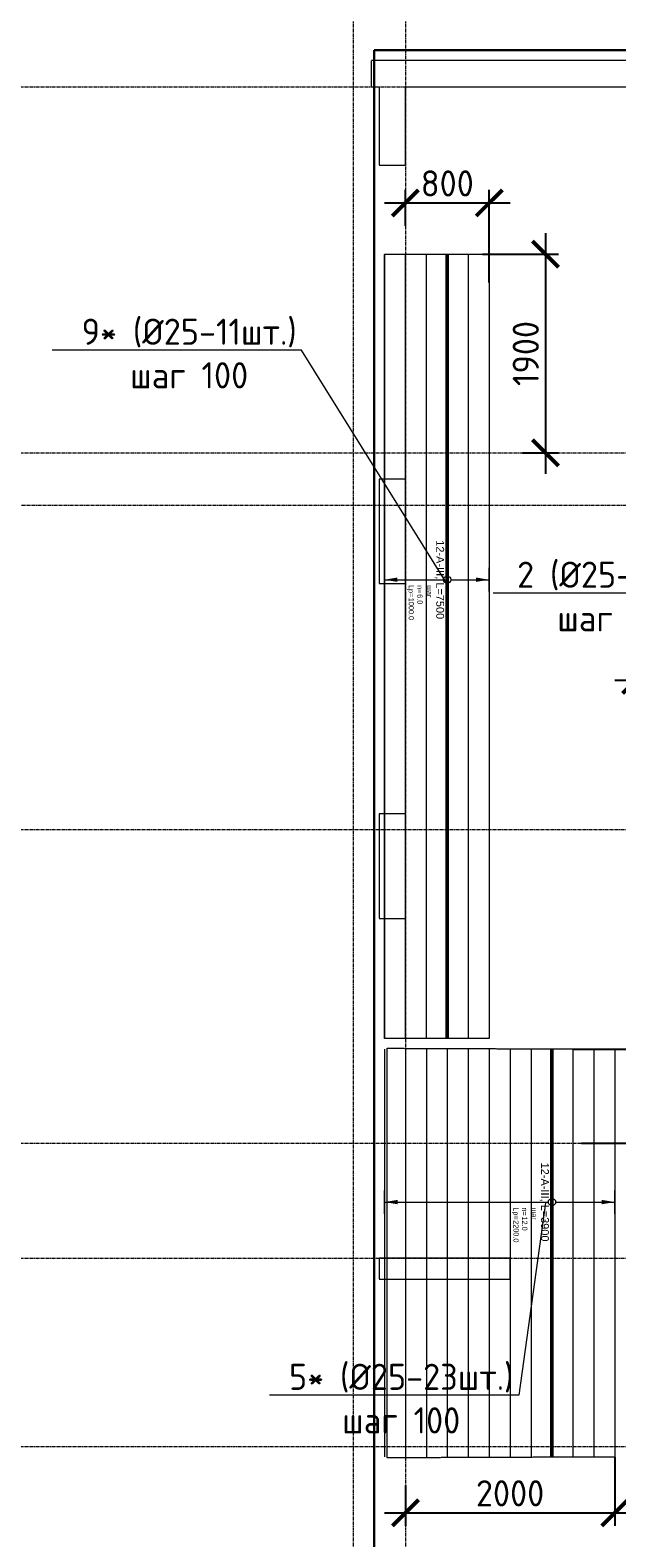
# Model space of a CAD drawing. Header units: millimetres. Extents: x -56135 to 1694203, y -446411 to -23139.
# Tile 123 of 256: x 668678 to 674284, y -120172 to -105758. Entities that reach past the tile are written whole.
import ezdxf
from ezdxf import colors
from ezdxf.entities.mleader import LeaderData, LeaderLine
from ezdxf.enums import TextEntityAlignment as Align
from ezdxf.math import Vec2, Vec3

# ---------------------------------------------------------------- set-up
doc = ezdxf.new("R2010")
doc.units = ezdxf.units.MM
doc.set_wipeout_variables(frame=1)
for name, pattern in [('01 Штриховая _4 мм_', [6, 3.5, -2.5]), ('______5', [1100, 800, -100, 100, -100]), ('GOST2.303 4', [7, 5, -2, 0]), ('осевая', [50.8, 31.75, -6.35, 6.35, -6.35])]:
    doc.linetypes.add(name, pattern=pattern)
for name, color, linetype, lineweight in [('0 Фундамент', 5, 'Continuous', 30), ('АрмСтер', 2, 'Continuous', 50), ('контур распр. стерхней', 2, 'GOST2.303 4', 20), ('Оси', 40, '______5', 18), ('подоснова', 151, 'Continuous', 5), ('РАЗМЕРЫ', 1, 'Continuous', 9), ('СТЕНЫ', 3, 'Continuous', 30)]:
    doc.layers.add(name, color=color, linetype=linetype, lineweight=lineweight)
doc.layers.add('АрмСтер_атрибуты', color=2, linetype='Continuous', lineweight=0, plot=False)
doc.layers.add('АрмСтер_невид', color=8, linetype='Continuous', lineweight=0, plot=False)
doc.styles.add('GOST-2.304_Type-B', font='GOST_Common.ttf')
doc.styles.get("Standard").update_dxf_attribs({"font": 'arial.ttf'})
doc.styles.add('Аннотативный', font='arial.ttf')
doc.dimstyles.new('СПДС', dxfattribs={"dimscale": 100, "dimtxt": 2.5, "dimasz": 2.5, "dimexe": 1.25, "dimexo": 0, "dimtad": 1, "dimdec": 0, "dimtxsty": 'GOST-2.304_Type-B', "dimblk": 'ARCHTICK', "dimcen": 2.5, "dimdle": 2, "dimadec": 0, "dimazin": 2, "dimtfac": 0.75, "dimtdec": 0, "dimtmove": 1, "dimatfit": 3, "dimfxl": 1, "dimtolj": 1, "dimarcsym": 1})

# ---------------------------------------------------------------- blocks, each defined once
blk = doc.blocks.new('оси 2.2-2.3')
at = {"layer": 'Оси', "color": 16, "linetype": 'осевая', "lineweight": 0, "transparency": 33554687}
for p, q in [((473954.9, -105027.5), (473954.9, -134138.1)), ((474454.9, -105027.5), (474454.9, -134138.1)), ((468076.3, -106495.4), (524372.9, -106495.4)), ((468076.3, -109995.4), (524372.9, -109995.4)), ((468653.8, -110495.4), (523696.4, -110495.4)), ((468076.3, -113595.4), (524372.9, -113595.4)), ((468076.3, -116595.4), (524372.9, -116595.4)), ((468076.3, -117695.4), (524372.9, -117695.4)), ((468076.3, -119495.4), (524372.9, -119495.4))]:
    blk.add_line(p, q, dxfattribs=at)
blk = doc.blocks.new('_None')
blk = doc.blocks.new('_ArchTick')
at = {"color": 0, "linetype": 'ByBlock', "const_width": 0.15}
blk.add_lwpolyline([(-0.5, -0.5), (0.5, 0.5)], dxfattribs=at)
blk = doc.blocks.new('*D1231')
at = {"layer": 'DEFPOINTS', "color": 0, "transparency": 16777216}
for p in [(676364, -111973), (674464, -112643), (676364, -112787)]:
    blk.add_point(p, dxfattribs=at)
at = {"layer": 'РАЗМЕРЫ', "color": 0, "lineweight": -2, "transparency": 16777216}
for p, q in [((674464, -112643), (674464, -111848)), ((676364, -112787), (676364, -111848)), ((674264, -111973), (676564, -111973))]:
    blk.add_line(p, q, dxfattribs=at)
at = {"layer": 'РАЗМЕРЫ', "color": 0, "lineweight": -2, "transparency": 16777216, "xscale": 250, "yscale": 250, "zscale": 250, "rotation": 180}
blk.add_blockref('_ArchTick', (674464, -111973), dxfattribs=at)
at = {"layer": 'РАЗМЕРЫ', "color": 0, "lineweight": -2, "transparency": 16777216, "xscale": 250, "yscale": 250, "zscale": 250}
blk.add_blockref('_ArchTick', (676364, -111973), dxfattribs=at)
at = {"layer": 'РАЗМЕРЫ', "color": 0, "transparency": 16777216, "insert": (675414, -111786), "char_height": 250, "attachment_point": 5, "style": 'GOST-2.304_Type-B'}
blk.add_mtext('\\A1;1900', dxfattribs=at)
blk = doc.blocks.new('*U1142')
at = {"layer": 'АрмСтер_невид', "ltscale": 100}
for p, q in [((-1463, 600), (2437, 600)), ((-1463, 400), (2437, 400)), ((-1463, 200), (2437, 200)), ((-1463, -200), (2437, -200)), ((-1463, -400), (2437, -400)), ((-1463, -600), (2437, -600)), ((-1463, -800), (2437, -800)), ((-1463, -1000), (2437, -1000)), ((-1463, -1200), (2437, -1200)), ((-1463, -1400), (2437, -1400)), ((-1463, -1600), (2437, -1600))]:
    blk.add_line(p, q, dxfattribs=at)
at = {"layer": 'РАЗМЕРЫ'}
for p, q in [((112, 600), (-112, 600)), ((112, -1600), (-112, -1600))]:
    blk.add_line(p, q, dxfattribs=at)
at = {"layer": 'РАЗМЕРЫ', "ltscale": 15}
blk.add_line((0, -1600), (0, 600), dxfattribs=at)
at = {"layer": 'РАЗМЕРЫ'}
for points in [[(0, 600), (21, 475), (-21, 475)], [(0, -1600), (21, -1475), (-21, -1475)]]:
    blk.add_solid(points, dxfattribs=at)
at = {"layer": 'АрмСтер_атрибуты', "color": 215, "ltscale": 15, "style": 'Аннотативный'}
for s, p in [('шаг', (51, -194)), ('n=', (51, -285)), ('Lр=', (50, -368))]:
    blk.add_text(s, height=50, dxfattribs=at).set_placement(p)
at = {"layer": 'АрмСтер_атрибуты', "style": 'Аннотативный', "flags": 8}
blk.add_attdef('ПОЗ', (110, 30), '', height=75, dxfattribs=at)
at = {"layer": 'АрмСтер_атрибуты', "color": 215, "style": 'Аннотативный'}
for tag, p, flags in [('КОЛ', (138, -285), 8), ('ШАГ', (191, -194), 10), ('ШИРИНА', (173, -368), 8)]:
    blk.add_attdef(tag, p, '', height=50, dxfattribs=dict(at, flags=flags))
at = {"layer": 'АрмСтер_атрибуты', "flags": 9}
for tag, p in [('МАССА', (-1034, -410)), ('ОБОЗНАЧЕНИЕ', (-1034, -524))]:
    blk.add_attdef(tag, p, '', height=75, dxfattribs=at)
at = {"linetype": 'Continuous', "lineweight": 0}
blk.add_wipeout([(35, 0), (28, 21), (11, 33), (-11, 33), (-28, 21), (-35, 0), (-28, -21), (-11, -33), (11, -33), (28, -21)], dxfattribs=at)
at = {"color": 0, "linetype": 'ByBlock', "lineweight": -2, "ltscale": 100}
blk.add_line((-1463, 0), (2437, 0), dxfattribs=at)
at = {"layer": 'АрмСтер_невид', "ltscale": 100}
blk.add_line((-1463, 0), (2437, 0), dxfattribs=at)
at = {"layer": 'РАЗМЕРЫ'}
blk.add_circle((0, 0), 35, dxfattribs=at)
at = {"layer": 'АрмСтер_атрибуты', "style": 'Аннотативный', "flags": 8}
blk.add_attdef('НАИМЕНОВАНИЕ', text='', height=75, dxfattribs=at).set_placement((0, -29), align=Align.TOP_CENTER)
blk = doc.blocks.new('*U1129')
at = {"layer": 'АрмСтер_невид', "ltscale": 100}
for p, q in [((-3113, 400), (4387, 400)), ((-3113, 200), (4387, 200)), ((-3113, -200), (4387, -200)), ((-3113, -400), (4387, -400)), ((-3113, -600), (4387, -600))]:
    blk.add_line(p, q, dxfattribs=at)
at = {"layer": 'РАЗМЕРЫ'}
for p, q in [((112, 400), (-112, 400)), ((112, -600), (-112, -600))]:
    blk.add_line(p, q, dxfattribs=at)
at = {"layer": 'РАЗМЕРЫ', "ltscale": 15}
blk.add_line((0, -600), (0, 400), dxfattribs=at)
at = {"layer": 'РАЗМЕРЫ'}
for points in [[(0, 400), (21, 275), (-21, 275)], [(0, -600), (21, -475), (-21, -475)]]:
    blk.add_solid(points, dxfattribs=at)
at = {"layer": 'АрмСтер_атрибуты', "color": 215, "ltscale": 15, "style": 'Аннотативный'}
for s, p in [('шаг', (51, -194)), ('n=', (51, -285)), ('Lр=', (50, -368))]:
    blk.add_text(s, height=50, dxfattribs=at).set_placement(p)
at = {"layer": 'АрмСтер_атрибуты', "style": 'Аннотативный', "flags": 8}
blk.add_attdef('ПОЗ', (110, 30), '', height=75, dxfattribs=at)
at = {"layer": 'АрмСтер_атрибуты', "color": 215, "style": 'Аннотативный'}
for tag, p, flags in [('КОЛ', (138, -285), 8), ('ШАГ', (191, -194), 10), ('ШИРИНА', (173, -368), 8)]:
    blk.add_attdef(tag, p, '', height=50, dxfattribs=dict(at, flags=flags))
at = {"layer": 'АрмСтер_атрибуты', "flags": 9}
for tag, p in [('МАССА', (-1034, -1010)), ('ОБОЗНАЧЕНИЕ', (-1034, -1124))]:
    blk.add_attdef(tag, p, '', height=75, dxfattribs=at)
at = {"linetype": 'Continuous', "lineweight": 0}
blk.add_wipeout([(35, 0), (28, 21), (11, 33), (-11, 33), (-28, 21), (-35, 0), (-28, -21), (-11, -33), (11, -33), (28, -21)], dxfattribs=at)
at = {"color": 0, "linetype": 'ByBlock', "lineweight": -2, "ltscale": 100}
blk.add_line((-3113, 0), (4387, 0), dxfattribs=at)
at = {"layer": 'АрмСтер_невид', "ltscale": 100}
blk.add_line((-3113, 0), (4387, 0), dxfattribs=at)
at = {"layer": 'РАЗМЕРЫ'}
blk.add_circle((0, 0), 35, dxfattribs=at)
at = {"layer": 'АрмСтер_атрибуты', "style": 'Аннотативный', "flags": 8}
blk.add_attdef('НАИМЕНОВАНИЕ', text='', height=75, dxfattribs=at).set_placement((0, -29), align=Align.TOP_CENTER)
blk = doc.blocks.new('*D1203')
at = {"layer": 'DEFPOINTS', "color": 0, "transparency": 16777216}
for p in [(673065, -107410), (672264, -107627), (673065, -108169)]:
    blk.add_point(p, dxfattribs=at)
at = {"layer": 'РАЗМЕРЫ', "color": 0, "lineweight": -2, "transparency": 16777216}
for p, q in [((672264, -107627), (672264, -107285)), ((673065, -108169), (673065, -107285)), ((672064, -107410), (673265, -107410))]:
    blk.add_line(p, q, dxfattribs=at)
at = {"layer": 'РАЗМЕРЫ', "color": 0, "lineweight": -2, "transparency": 16777216, "xscale": 250, "yscale": 250, "zscale": 250, "rotation": 180}
blk.add_blockref('_ArchTick', (672264, -107410), dxfattribs=at)
at = {"layer": 'РАЗМЕРЫ', "color": 0, "lineweight": -2, "transparency": 16777216, "xscale": 250, "yscale": 250, "zscale": 250}
blk.add_blockref('_ArchTick', (673065, -107410), dxfattribs=at)
at = {"layer": 'РАЗМЕРЫ', "color": 0, "transparency": 16777216, "insert": (672664, -107223), "char_height": 250, "attachment_point": 5, "style": 'GOST-2.304_Type-B'}
blk.add_mtext('\\A1;800', dxfattribs=at)
blk = doc.blocks.new('*D1325')
at = {"layer": 'DEFPOINTS', "color": 0, "transparency": 16777216}
for p in [(673002, -107899), (673384, -109799), (673602, -109799)]:
    blk.add_point(p, dxfattribs=at)
at = {"layer": 'РАЗМЕРЫ', "color": 0, "lineweight": -2, "transparency": 16777216}
for p, q in [((673602, -107699), (673602, -109999)), ((673002, -107899), (673727, -107899)), ((673384, -109799), (673727, -109799))]:
    blk.add_line(p, q, dxfattribs=at)
at = {"layer": 'РАЗМЕРЫ', "color": 0, "lineweight": -2, "transparency": 16777216, "xscale": 250, "yscale": 250, "zscale": 250}
for p, rotation in [((673602, -107899), 90), ((673602, -109799), 270)]:
    blk.add_blockref('_ArchTick', p, dxfattribs=dict(at, rotation=rotation))
at = {"layer": 'РАЗМЕРЫ', "color": 0, "transparency": 16777216, "insert": (673414, -108849), "char_height": 250, "attachment_point": 5, "rotation": 90, "style": 'GOST-2.304_Type-B'}
blk.add_mtext('\\A1;1900', dxfattribs=at)
blk = doc.blocks.new('*D1328')
at = {"layer": 'DEFPOINTS', "color": 0, "transparency": 16777216}
for p in [(674264, -119399), (672264, -119672), (674264, -119933)]:
    blk.add_point(p, dxfattribs=at)
at = {"layer": 'РАЗМЕРЫ', "color": 0, "lineweight": -2, "transparency": 16777216}
for p, q in [((674264, -119399), (674264, -120058)), ((672264, -119672), (672264, -120058)), ((672064, -119933), (674464, -119933))]:
    blk.add_line(p, q, dxfattribs=at)
at = {"layer": 'РАЗМЕРЫ', "color": 0, "lineweight": -2, "transparency": 16777216, "xscale": 250, "yscale": 250, "zscale": 250, "rotation": 180}
blk.add_blockref('_ArchTick', (672264, -119933), dxfattribs=at)
at = {"layer": 'РАЗМЕРЫ', "color": 0, "lineweight": -2, "transparency": 16777216, "xscale": 250, "yscale": 250, "zscale": 250}
blk.add_blockref('_ArchTick', (674264, -119933), dxfattribs=at)
at = {"layer": 'РАЗМЕРЫ', "color": 0, "transparency": 16777216, "insert": (673264, -119746), "char_height": 250, "attachment_point": 5, "style": 'GOST-2.304_Type-B'}
blk.add_mtext('\\A1;2000', dxfattribs=at)
blk = doc.blocks.new('*D1329')
at = {"layer": 'DEFPOINTS', "color": 0, "transparency": 16777216}
for p in [(673864, -115499), (674777, -115499), (673948, -116399)]:
    blk.add_point(p, dxfattribs=at)
at = {"layer": 'РАЗМЕРЫ', "color": 0, "lineweight": -2, "transparency": 16777216}
for p, q in [((674777, -116599), (674777, -115299)), ((673864, -115499), (674902, -115499)), ((673948, -116399), (674902, -116399))]:
    blk.add_line(p, q, dxfattribs=at)
at = {"layer": 'РАЗМЕРЫ', "color": 0, "lineweight": -2, "transparency": 16777216, "xscale": 250, "yscale": 250, "zscale": 250}
for p, rotation in [((674777, -115499), 90), ((674777, -116399), 270)]:
    blk.add_blockref('_ArchTick', p, dxfattribs=dict(at, rotation=rotation))
at = {"layer": 'РАЗМЕРЫ', "color": 0, "transparency": 16777216, "insert": (674590, -115949), "char_height": 250, "attachment_point": 5, "rotation": 90, "style": 'GOST-2.304_Type-B'}
blk.add_mtext('\\A1;900', dxfattribs=at)
blk = doc.blocks.new('стены  тп')
at = {"layer": 'СТЕНЫ', "color": 251, "linetype": '01 Штриховая _4 мм_', "lineweight": 0, "true_color": 0x636466}
for p, q in [((589762, -316376, 3100), (542387, -316376, 3100)), ((542387, -316626, 3100), (542387, -316376, 3100)), ((542387, -316626, 3100), (542462, -316626, 3100)), ((542462, -316626, 3100), (542462, -317376, 3100)), ((542712, -317376, 3100), (542712, -316626, 3100)), ((542712, -316626, 3100), (569512, -316626, 3100)), ((542462, -317376, 3100), (542712, -317376, 3100)), ((542712, -320376, 3100), (542462, -320376, 3100)), ((542462, -320376, 3100), (542462, -321376, 3100)), ((542712, -321376, 3100), (542712, -320376, 3100)), ((542462, -321376, 3100), (542712, -321376, 3100)), ((542712, -323576, 3100), (542462, -323576, 3100)), ((542462, -323576, 3100), (542462, -324576, 3100)), ((542712, -324576, 3100), (542712, -323576, 3100)), ((542462, -324576, 3100), (542712, -324576, 3100)), ((543712, -327826, 3100), (542462, -327826, 3100)), ((542462, -327826, 3100), (542462, -328026, 3100)), ((543712, -328026, 3100), (543712, -327826, 3100)), ((542462, -328026, 3100), (543712, -328026, 3100))]:
    blk.add_line(p, q, dxfattribs=at)

msp = doc.modelspace()

# ---------------------------------------------------------------- linework, layer by layer
at = {"layer": '0 Фундамент'}
msp.add_lwpolyline([(671964.1, -105949.2), (671964.1, -130129.2), (719614.1, -130129.2), (719614.1, -126049.2), (721094.1, -126049.2), (721094.1, -117449.2), (719614.1, -117449.2), (719614.1, -105949.2), (671964.1, -105949.2)], dxfattribs=at)
at = {"layer": 'контур распр. стерхней', "linetype": '01 Штриховая _4 мм_'}
for points in [[(672064.3, -115399.2), (672064.3, -107899.2), (673062.9, -107899.2), (673062.9, -115399.2)], [(672090.1, -119407.1), (672090.1, -115491.3), (674264.3, -115499.2), (674264.3, -119399.2)]]:
    msp.add_lwpolyline(points, close=True, dxfattribs=at)

# ---------------------------------------------------------------- block references
at = {"layer": 'РАЗМЕРЫ', "color": 1}
msp.add_blockref('оси 2.2-2.3', (197809.4, 196.2), dxfattribs=at)

# ---------------------------------------------------------------- dimensions: what is measured, and where the dimension line sits
dim = msp.add_linear_dim(base=(676364.3, -111973.1), p1=(674464.3, -112643), p2=(676364.3, -112786.7), dimstyle='СПДС', dxfattribs=at)
dim.commit()
dim.dimension.update_dxf_attribs({"geometry": '*D1231', "text_midpoint": (675414.3, -111785.6)})

# ---------------------------------------------------------------- leaders
at = {"layer": 'подоснова', "color": 6, "ltscale": 0.3}
ml = msp.add_multileader_mtext('Standard', dxfattribs=at)
ml.set_content('2 (%%C25-14шт.)\\Pшаг 200', color=6, style='GOST-2.304_Type-B')
ml.set_leader_properties(color=256, linetype='ByLayer', lineweight=15)
ml.set_arrow_properties(name='NONE')
ml.build(insert=Vec2(0, 0))
ml.multileader.update_dxf_attribs({"text_left_attachment_type": 6, "text_right_attachment_type": 6, "dogleg_length": 0.1, "arrow_head_size": 18})
ctx = ml.context
ctx.base_point, ctx.char_height, ctx.arrow_head_size, ctx.landing_gap_size, ctx.plane_origin = Vec3(673275.5, -111138.8, 7.1), 250, 18, 20, Vec3(666006.7, -115109.5, 7.1)
ctx.left_attachment, ctx.right_attachment, ctx.text_align_type = 6, 6, 1
notes = []
notes.append((ctx, [(1, (1, 1, 0), (675326.2, -111138.8, 7.1), (-1, 0), 0.1, [(0, [(676067.8, -114129, 7.1)], 0, [])])]))
ctx.mtext.insert, ctx.mtext.alignment, ctx.mtext.flow_direction = Vec3(674300.8, -110838.8, 7.1), 2, 5
for ctx, leaders in notes:
    for number, flags, end, landing, length, lines in leaders:
        leader = LeaderData()
        leader.index, (leader.has_last_leader_line, leader.has_dogleg_vector, leader.attachment_direction) = number, flags
        leader.last_leader_point, leader.dogleg_vector, leader.dogleg_length = Vec3(end), Vec3(landing), length
        for number, points, colour, breaks in lines:
            line = LeaderLine()
            line.index, line.vertices, line.color, line.breaks = number, Vec3.list(points), colors.encode_raw_color(colour), breaks
            leader.lines.append(line)
        ctx.leaders.append(leader)

# ---------------------------------------------------------------- next in the draw order: block references
at = {"layer": 'АрмСтер', "ltscale": 15}
ref = msp.add_blockref('*U1129', (672662.9, -111011.7), dxfattribs=dict(at, rotation=270))
ref.add_attrib('НАИМЕНОВАНИЕ', '12-A-III, L=7500', dxfattribs={"layer": 'АрмСтер_атрибуты', "height": 75, "rotation": 270, "style": 'Аннотативный', "flags": 8}).set_placement((672633.6, -111011.7), align=Align.TOP_CENTER)
ref.add_attrib('КОЛ', '6.0', (672377.8, -111149.7), dxfattribs={"layer": 'АрмСтер_атрибуты', "color": 215, "height": 50, "rotation": 270, "style": 'Аннотативный', "flags": 8})
ref.add_attrib('ШИРИНА', '1000.0', (672295.1, -111184.5), dxfattribs={"layer": 'АрмСтер_атрибуты', "color": 215, "height": 50, "rotation": 270, "style": 'Аннотативный', "flags": 8})
ref = msp.add_blockref('*U1142', (673664.3, -116961.7), dxfattribs=dict(at, rotation=270))
ref.add_attrib('НАИМЕНОВАНИЕ', '12-A-III, L=3900', dxfattribs={"layer": 'АрмСтер_атрибуты', "height": 75, "rotation": 270, "style": 'Аннотативный', "flags": 8}).set_placement((673635, -116961.7), align=Align.TOP_CENTER)
ref.add_attrib('КОЛ', '12.0', (673379.2, -117099.7), dxfattribs={"layer": 'АрмСтер_атрибуты', "color": 215, "height": 50, "rotation": 270, "style": 'Аннотативный', "flags": 8})
ref.add_attrib('ШИРИНА', '2200.0', (673296.5, -117134.5), dxfattribs={"layer": 'АрмСтер_атрибуты', "color": 215, "height": 50, "rotation": 270, "style": 'Аннотативный', "flags": 8})

# ---------------------------------------------------------------- next in the draw order: block references
at = {"layer": 'РАЗМЕРЫ'}
msp.add_blockref('стены  тп', (129552, 210326.6, -3100), dxfattribs=at)

# ---------------------------------------------------------------- next in the draw order: dimensions: what is measured, and where the dimension line sits
at = {"layer": 'РАЗМЕРЫ', "color": 1}
for base, p1, p2, picture, middle in [((673064.6, -107410), (672264.3, -107627), (673064.6, -108168.6), '*D1203', (672664.5, -107222.5)), ((674264.3, -119933.1), (672264.3, -119671.9), (674264.3, -119399.2), '*D1328', (673264.3, -119745.6))]:
    dim = msp.add_linear_dim(base=base, p1=p1, p2=p2, dimstyle='СПДС', dxfattribs=at)
    dim.commit()
    dim.dimension.update_dxf_attribs({"geometry": picture, "text_midpoint": middle})
for base, p1, p2, picture, middle in [((673601.8, -109799.2), (673001.8, -107899.2), (673384.5, -109799.2), '*D1325', (673414.3, -108849.2)), ((674777, -115499.2), (673948.4, -116399.2), (673864.3, -115499.2), '*D1329', (674589.5, -115949.2))]:
    dim = msp.add_linear_dim(base=base, p1=p1, p2=p2, angle=90, dimstyle='СПДС', dxfattribs=at)
    dim.commit()
    dim.dimension.update_dxf_attribs({"geometry": picture, "text_midpoint": middle})

# ---------------------------------------------------------------- next in the draw order: leaders
at = {"layer": 'подоснова', "color": 6, "ltscale": 0.3}
ml = msp.add_multileader_mtext('Standard', dxfattribs=at)
ml.set_content('9* (%%C25-11шт.)\\Pшаг 100', color=6, style='GOST-2.304_Type-B')
ml.set_leader_properties(color=256, linetype='ByLayer', lineweight=15)
ml.set_arrow_properties(name='NONE')
ml.build(insert=Vec2(0, 0))
ml.multileader.update_dxf_attribs({"text_left_attachment_type": 6, "text_right_attachment_type": 6, "dogleg_length": 0.1, "arrow_head_size": 18})
ctx = ml.context
ctx.base_point, ctx.char_height, ctx.arrow_head_size, ctx.landing_gap_size, ctx.plane_origin = Vec3(669124, -108815.8), 250, 18, 20, Vec3(661848.8, -107941.9)
ctx.left_attachment, ctx.right_attachment, ctx.text_align_type = 6, 6, 1
notes = []
notes.append((ctx, [(1, (1, 1, 0), (671271, -108815.8), (-1, 0), 0.1, [(0, [(672661.2, -111046.6)], 0, [])])]))
ctx.mtext.insert, ctx.mtext.alignment, ctx.mtext.flow_direction = Vec3(670197.5, -108515.8), 2, 5
ml = msp.add_multileader_mtext('Standard', dxfattribs=at)
ml.set_content('5* (%%C25-23шт.)\\Pшаг 100', color=6, style='GOST-2.304_Type-B')
ml.set_leader_properties(color=256, linetype='ByLayer', lineweight=15)
ml.set_arrow_properties(name='NONE')
ml.build(insert=Vec2(0, 0))
ml.multileader.update_dxf_attribs({"text_left_attachment_type": 6, "text_right_attachment_type": 6, "dogleg_length": 0.1, "arrow_head_size": 18})
ctx = ml.context
ctx.base_point, ctx.char_height, ctx.arrow_head_size, ctx.landing_gap_size, ctx.plane_origin = Vec3(671100.4, -118807.3, 10.7), 250, 18, 20, Vec3(663540.7, -117949, 10.7)
ctx.left_attachment, ctx.right_attachment, ctx.text_align_type = 6, 6, 1
notes.append((ctx, [(1, (1, 1, 0), (673347.3, -118807.3, 10.7), (-1, 0), 0.1, [(0, [(673601.9, -116968.5, 10.7)], 0, [])])]))
ctx.mtext.insert, ctx.mtext.alignment, ctx.mtext.flow_direction = Vec3(672223.8, -118507.3, 10.7), 2, 5
for ctx, leaders in notes:
    for number, flags, end, landing, length, lines in leaders:
        leader = LeaderData()
        leader.index, (leader.has_last_leader_line, leader.has_dogleg_vector, leader.attachment_direction) = number, flags
        leader.last_leader_point, leader.dogleg_vector, leader.dogleg_length = Vec3(end), Vec3(landing), length
        for number, points, colour, breaks in lines:
            line = LeaderLine()
            line.index, line.vertices, line.color, line.breaks = number, Vec3.list(points), colors.encode_raw_color(colour), breaks
            leader.lines.append(line)
        ctx.leaders.append(leader)

doc.saveas('drawing.dxf')
